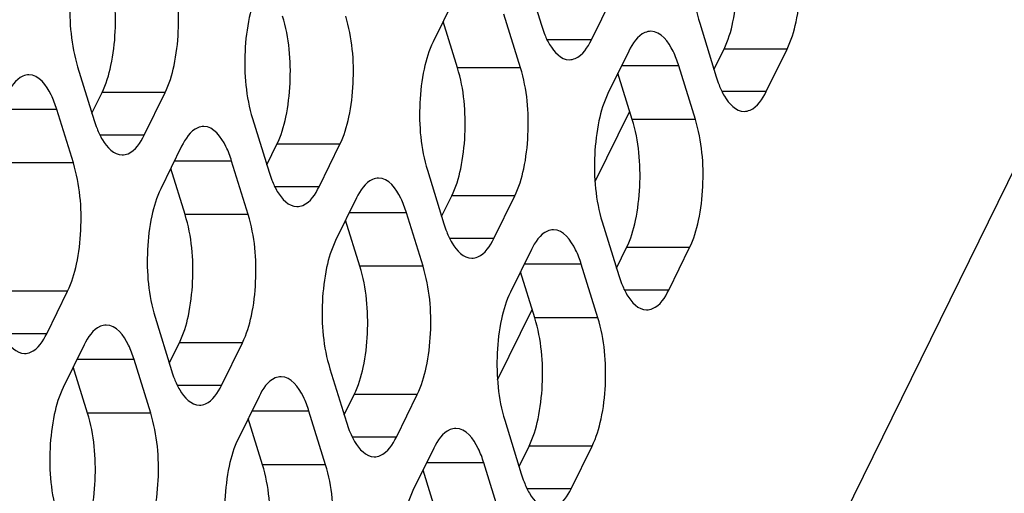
# Model space of a CAD drawing. Header units: millimetres. Extents: x 0 to 420, y 0 to 297.
# Tile 61 of 180: x 210.74 to 217.21, y 59.73 to 62.85. Entities that reach past the tile are written whole.
import ezdxf

# ---------------------------------------------------------------- set-up
doc = ezdxf.new("R2010")
doc.units = ezdxf.units.MM
doc.header["$LTSCALE"] = 23.1
doc.layers.add('ASSI', color=7, linetype='CONTINUOUS')

msp = doc.modelspace()

# ---------------------------------------------------------------- linework, layer by layer
at = {"layer": 'ASSI', "color": 7, "linetype": 'CONTINUOUS'}
for p, q in [((221.016198, 69.487342), (212.150344, 51.420632)), ((214.059614, 63.162444), (214.168544, 62.809947)), ((213.594081, 62.97975), (213.456812, 62.700025)), ((214.496809, 62.712917), (214.634078, 62.992641)), ((213.616798, 62.530222), (213.522782, 62.834458)), ((214.031275, 62.530222), (213.922346, 62.88272)), ((215.208542, 62.822838), (215.317471, 62.470341)), ((214.743008, 62.640144), (214.605739, 62.36042)), ((215.302558, 62.518603), (215.368528, 62.653036)), ((215.645736, 62.373311), (215.783005, 62.653036)), ((211.121172, 62.536274), (211.230102, 62.183777)), ((215.180203, 62.190617), (215.071273, 62.543114)), ((214.765725, 62.190617), (214.671709, 62.494853)), ((211.215188, 62.232038), (211.281158, 62.366471)), ((211.558367, 62.086747), (211.695636, 62.366471)), ((211.092833, 61.904053), (210.983903, 62.25655)), ((214.521457, 61.782676), (214.748693, 62.245734)), ((212.270099, 62.196669), (212.379029, 61.844172)), ((211.804566, 62.013974), (211.667297, 61.73425)), ((212.364115, 61.892433), (212.430085, 62.026866)), ((212.707294, 61.747141), (212.844563, 62.026866)), ((211.827283, 61.564447), (211.733267, 61.868683)), ((212.24176, 61.564447), (212.13283, 61.916944)), ((213.419027, 61.857063), (213.527956, 61.504566)), ((212.953493, 61.674369), (212.816224, 61.394644)), ((213.513042, 61.552827), (213.579013, 61.68726)), ((213.856221, 61.407536), (213.99349, 61.68726)), ((213.390688, 61.224842), (213.281758, 61.577339)), ((212.97621, 61.224842), (212.882194, 61.529077)), ((214.567954, 61.517458), (214.676884, 61.16496)), ((214.66197, 61.213222), (214.72794, 61.347655)), ((215.005148, 61.06793), (215.142417, 61.347655)), ((214.10242, 61.334763), (213.965151, 61.055039)), ((214.539615, 60.885236), (214.430685, 61.237733)), ((214.125137, 60.885236), (214.031121, 61.189472)), ((210.917779, 60.781366), (211.055048, 61.061091)), ((211.629511, 60.891288), (211.738441, 60.538791)), ((213.880869, 60.477295), (214.108105, 60.940353)), ((211.163978, 60.708593), (211.026709, 60.428869)), ((211.723527, 60.587052), (211.789498, 60.721485)), ((212.066706, 60.44176), (212.203975, 60.721485)), ((211.186695, 60.259066), (211.092679, 60.563302)), ((211.601172, 60.259066), (211.492243, 60.611563)), ((212.778439, 60.551682), (212.887368, 60.199185)), ((212.312905, 60.368988), (212.175636, 60.089263)), ((212.872455, 60.247446), (212.938425, 60.381879)), ((213.215633, 60.102155), (213.352902, 60.381879)), ((212.7501, 59.919461), (212.64117, 60.271958)), ((212.335622, 59.919461), (212.241606, 60.223696)), ((213.927366, 60.212077), (214.036296, 59.859579)), ((213.461832, 60.029382), (213.324563, 59.749658)), ((214.021382, 59.907841), (214.087352, 60.042274)), ((214.364561, 59.762549), (214.501829, 60.042274)), ((213.899027, 59.579855), (213.790097, 59.932352)), ((213.484549, 59.579855), (213.390533, 59.884091))]:
    msp.add_line(p, q, dxfattribs=at)
at = {"layer": 'ASSI', "color": 9, "linetype": 'CONTINUOUS'}
for p, q in [((214.496809, 62.712917), (214.206671, 62.712917)), ((215.783005, 62.653036), (215.368528, 62.653036)), ((214.031275, 62.530222), (213.616798, 62.530222)), ((215.071273, 62.543114), (214.695392, 62.543114)), ((215.645736, 62.373311), (215.355599, 62.373311)), ((211.695636, 62.366471), (211.281158, 62.366471)), ((210.983903, 62.25655), (210.608023, 62.25655)), ((215.180203, 62.190617), (214.765725, 62.190617)), ((211.558367, 62.086747), (211.268229, 62.086747)), ((212.844563, 62.026866), (212.430085, 62.026866)), ((211.092833, 61.904053), (210.678356, 61.904053)), ((212.13283, 61.916944), (211.75695, 61.916944)), ((212.707294, 61.747141), (212.417156, 61.747141)), ((213.99349, 61.68726), (213.579013, 61.68726)), ((212.24176, 61.564447), (211.827283, 61.564447)), ((213.281758, 61.577339), (212.905877, 61.577339)), ((213.856221, 61.407536), (213.566084, 61.407536)), ((215.142417, 61.347655), (214.72794, 61.347655)), ((213.390688, 61.224842), (212.97621, 61.224842)), ((214.430685, 61.237733), (214.054804, 61.237733)), ((211.055048, 61.061091), (210.64057, 61.061091)), ((215.005148, 61.06793), (214.715011, 61.06793)), ((214.539615, 60.885236), (214.125137, 60.885236)), ((210.917779, 60.781366), (210.627641, 60.781366)), ((212.203975, 60.721485), (211.789498, 60.721485)), ((211.492243, 60.611563), (211.116362, 60.611563)), ((212.066706, 60.44176), (211.776568, 60.44176)), ((213.352902, 60.381879), (212.938425, 60.381879)), ((211.601172, 60.259066), (211.186695, 60.259066)), ((212.64117, 60.271958), (212.265289, 60.271958)), ((213.215633, 60.102155), (212.925496, 60.102155)), ((214.501829, 60.042274), (214.087352, 60.042274)), ((212.7501, 59.919461), (212.335622, 59.919461)), ((213.790097, 59.932352), (213.414217, 59.932352)), ((214.364561, 59.762549), (214.074423, 59.762549))]:
    msp.add_line(p, q, dxfattribs=at)
at = {"layer": 'ASSI', "color": 7, "linetype": 'CONTINUOUS'}
for centre in [(214.887791, 63.031151), (216.036718, 62.691545), (211.949348, 62.404981), (213.098276, 62.065375), (214.247203, 61.72577), (215.39613, 61.386164), (212.457688, 60.759994), (213.606615, 60.420389), (214.755542, 60.080783)]:
    msp.add_arc(centre, 0.752494, 197.0952528, 201.3642162, dxfattribs=at)
for points, knots in [([(215.246327, 63.665801), (215.218717, 63.609537), (215.178763, 63.476099), (215.1461, 63.192444), (215.164816, 62.964334), (215.208542, 62.822838)], [0, 0, 0, 0, 0.21941541, 0.48151876, 1, 1, 1, 1]), ([(215.368528, 62.653036), (215.396138, 62.709299), (215.436091, 62.842738), (215.468754, 63.126393), (215.450039, 63.354502), (215.406313, 63.495998)], [0, 0, 0, 0, 0.21941541, 0.48151876, 1, 1, 1, 1]), ([(215.783005, 62.653036), (215.810615, 62.709299), (215.850569, 62.842738), (215.883232, 63.126393), (215.864516, 63.354502), (215.820791, 63.495998)], [0, 0, 0, 0, 0.21941541, 0.48151876, 1, 1, 1, 1]), ([(211.158957, 63.379236), (211.131347, 63.322973), (211.091394, 63.189534), (211.058731, 62.905879), (211.077447, 62.67777), (211.121172, 62.536274)], [0, 0, 0, 0, 0.21941541, 0.48151876, 1, 1, 1, 1]), ([(211.281158, 62.366471), (211.308769, 62.422735), (211.348722, 62.556173), (211.381385, 62.839828), (211.362669, 63.067938), (211.318944, 63.209434)], [0, 0, 0, 0, 0.21941541, 0.48151876, 1, 1, 1, 1]), ([(211.695636, 62.366471), (211.723246, 62.422735), (211.763199, 62.556173), (211.795862, 62.839828), (211.777146, 63.067938), (211.733421, 63.209434)], [0, 0, 0, 0, 0.21941541, 0.48151876, 1, 1, 1, 1]), ([(212.307885, 63.039631), (212.280274, 62.983367), (212.240321, 62.849929), (212.207658, 62.566274), (212.226374, 62.338164), (212.270099, 62.196669)], [0, 0, 0, 0, 0.21941541, 0.48151876, 1, 1, 1, 1]), ([(212.430085, 62.026866), (212.457696, 62.08313), (212.497649, 62.216568), (212.530312, 62.500223), (212.511596, 62.728332), (212.467871, 62.869828)], [0, 0, 0, 0, 0.21941541, 0.48151876, 1, 1, 1, 1]), ([(212.844563, 62.026866), (212.872173, 62.08313), (212.912127, 62.216568), (212.944789, 62.500223), (212.926074, 62.728332), (212.882348, 62.869828)], [0, 0, 0, 0, 0.21941541, 0.48151876, 1, 1, 1, 1]), ([(214.888144, 62.770139), (214.874856, 62.770138), (214.807395, 62.753676), (214.766709, 62.688442), (214.743008, 62.640144)], [0, 0, 0, 0, 0.19807466, 1, 1, 1, 1]), ([(215.071273, 62.543114), (215.061199, 62.575714), (215.029338, 62.664643), (214.953688, 62.770144), (214.888144, 62.770139)], [0, 0, 0, 0, 0.34235998, 1, 1, 1, 1]), ([(213.456812, 62.700025), (213.429202, 62.643761), (213.389248, 62.510323), (213.356585, 62.226668), (213.375301, 61.998559), (213.419027, 61.857063)], [0, 0, 0, 0, 0.21941541, 0.48151876, 1, 1, 1, 1]), ([(214.187006, 62.757021), (214.197006, 62.731559), (214.22888, 62.659687), (214.297179, 62.582918), (214.351673, 62.582922)], [0, 0, 0, 0, 0.33421878, 1, 1, 1, 1]), ([(214.351673, 62.582922), (214.364961, 62.582923), (214.432422, 62.599385), (214.473108, 62.664619), (214.496809, 62.712917)], [0, 0, 0, 0, 0.19807466, 1, 1, 1, 1]), ([(213.579013, 61.68726), (213.606623, 61.743524), (213.646576, 61.876962), (213.679239, 62.160617), (213.660523, 62.388727), (213.616798, 62.530222)], [0, 0, 0, 0, 0.21941541, 0.48151876, 1, 1, 1, 1]), ([(213.99349, 61.68726), (214.0211, 61.743524), (214.061054, 61.876962), (214.093717, 62.160617), (214.075001, 62.388727), (214.031275, 62.530222)], [0, 0, 0, 0, 0.21941541, 0.48151876, 1, 1, 1, 1]), ([(210.800775, 62.483575), (210.787487, 62.483574), (210.720026, 62.467112), (210.679339, 62.401878), (210.655638, 62.35358)], [0, 0, 0, 0, 0.19807466, 1, 1, 1, 1]), ([(210.983903, 62.25655), (210.973829, 62.28915), (210.941969, 62.378078), (210.866318, 62.48358), (210.800775, 62.483575)], [0, 0, 0, 0, 0.34235998, 1, 1, 1, 1]), ([(215.335933, 62.417415), (215.345933, 62.391953), (215.377807, 62.320081), (215.446106, 62.243312), (215.5006, 62.243316)], [0, 0, 0, 0, 0.33421878, 1, 1, 1, 1]), ([(215.5006, 62.243316), (215.513888, 62.243317), (215.581349, 62.25978), (215.622035, 62.325014), (215.645736, 62.373311)], [0, 0, 0, 0, 0.19807466, 1, 1, 1, 1]), ([(214.605739, 62.36042), (214.578129, 62.304156), (214.538175, 62.170718), (214.505512, 61.887063), (214.524228, 61.658953), (214.567954, 61.517458)], [0, 0, 0, 0, 0.21941541, 0.48151876, 1, 1, 1, 1]), ([(214.72794, 61.347655), (214.75555, 61.403918), (214.795504, 61.537357), (214.828166, 61.821012), (214.809451, 62.049121), (214.765725, 62.190617)], [0, 0, 0, 0, 0.21941541, 0.48151876, 1, 1, 1, 1]), ([(215.142417, 61.347655), (215.170028, 61.403918), (215.209981, 61.537357), (215.242644, 61.821012), (215.223928, 62.049121), (215.180203, 62.190617)], [0, 0, 0, 0, 0.21941541, 0.48151876, 1, 1, 1, 1]), ([(211.248564, 62.130851), (211.258564, 62.105389), (211.290437, 62.033517), (211.358737, 61.956748), (211.41323, 61.956752)], [0, 0, 0, 0, 0.33421878, 1, 1, 1, 1]), ([(211.949702, 62.143969), (211.936414, 62.143968), (211.868953, 62.127506), (211.828267, 62.062272), (211.804566, 62.013974)], [0, 0, 0, 0, 0.19807466, 1, 1, 1, 1]), ([(212.13283, 61.916944), (212.122756, 61.949544), (212.090896, 62.038473), (212.015245, 62.143974), (211.949702, 62.143969)], [0, 0, 0, 0, 0.34235998, 1, 1, 1, 1]), ([(211.41323, 61.956752), (211.426519, 61.956753), (211.493979, 61.973215), (211.534666, 62.038449), (211.558367, 62.086747)], [0, 0, 0, 0, 0.19807466, 1, 1, 1, 1]), ([(211.055048, 61.061091), (211.082658, 61.117354), (211.122612, 61.250792), (211.155274, 61.534447), (211.136559, 61.762557), (211.092833, 61.904053)], [0, 0, 0, 0, 0.21941541, 0.48151876, 1, 1, 1, 1]), ([(212.397491, 61.791246), (212.407491, 61.765784), (212.439365, 61.693911), (212.507664, 61.617142), (212.562157, 61.617146)], [0, 0, 0, 0, 0.33421878, 1, 1, 1, 1]), ([(213.098629, 61.804364), (213.085341, 61.804363), (213.01788, 61.7879), (212.977194, 61.722666), (212.953493, 61.674369)], [0, 0, 0, 0, 0.19807466, 1, 1, 1, 1]), ([(213.281758, 61.577339), (213.271684, 61.609939), (213.239823, 61.698867), (213.164173, 61.804369), (213.098629, 61.804364)], [0, 0, 0, 0, 0.34235998, 1, 1, 1, 1]), ([(211.667297, 61.73425), (211.639686, 61.677986), (211.599733, 61.544548), (211.56707, 61.260893), (211.585786, 61.032783), (211.629511, 60.891288)], [0, 0, 0, 0, 0.21941541, 0.48151876, 1, 1, 1, 1]), ([(212.562157, 61.617146), (212.575446, 61.617147), (212.642907, 61.63361), (212.683593, 61.698844), (212.707294, 61.747141)], [0, 0, 0, 0, 0.19807466, 1, 1, 1, 1]), ([(211.789498, 60.721485), (211.817108, 60.777749), (211.857061, 60.911187), (211.889724, 61.194842), (211.871008, 61.422951), (211.827283, 61.564447)], [0, 0, 0, 0, 0.21941541, 0.48151876, 1, 1, 1, 1]), ([(212.203975, 60.721485), (212.231585, 60.777749), (212.271539, 60.911187), (212.304202, 61.194842), (212.285486, 61.422951), (212.24176, 61.564447)], [0, 0, 0, 0, 0.21941541, 0.48151876, 1, 1, 1, 1]), ([(213.546418, 61.45164), (213.556418, 61.426178), (213.588292, 61.354306), (213.656591, 61.277537), (213.711085, 61.277541)], [0, 0, 0, 0, 0.33421878, 1, 1, 1, 1]), ([(213.711085, 61.277541), (213.724373, 61.277542), (213.791834, 61.294004), (213.83252, 61.359238), (213.856221, 61.407536)], [0, 0, 0, 0, 0.19807466, 1, 1, 1, 1]), ([(214.247557, 61.464758), (214.234268, 61.464757), (214.166807, 61.448295), (214.126121, 61.383061), (214.10242, 61.334763)], [0, 0, 0, 0, 0.19807466, 1, 1, 1, 1]), ([(214.430685, 61.237733), (214.420611, 61.270333), (214.38875, 61.359262), (214.3131, 61.464763), (214.247557, 61.464758)], [0, 0, 0, 0, 0.34235998, 1, 1, 1, 1]), ([(212.816224, 61.394644), (212.788614, 61.338381), (212.74866, 61.204942), (212.715997, 60.921287), (212.734713, 60.693178), (212.778439, 60.551682)], [0, 0, 0, 0, 0.21941541, 0.48151876, 1, 1, 1, 1]), ([(212.938425, 60.381879), (212.966035, 60.438143), (213.005988, 60.571581), (213.038651, 60.855236), (213.019936, 61.083346), (212.97621, 61.224842)], [0, 0, 0, 0, 0.21941541, 0.48151876, 1, 1, 1, 1]), ([(213.352902, 60.381879), (213.380512, 60.438143), (213.420466, 60.571581), (213.453129, 60.855236), (213.434413, 61.083346), (213.390688, 61.224842)], [0, 0, 0, 0, 0.21941541, 0.48151876, 1, 1, 1, 1]), ([(214.695345, 61.112034), (214.705346, 61.086572), (214.737219, 61.0147), (214.805518, 60.937931), (214.860012, 60.937935)], [0, 0, 0, 0, 0.33421878, 1, 1, 1, 1]), ([(213.965151, 61.055039), (213.937541, 60.998775), (213.897587, 60.865337), (213.864925, 60.581682), (213.88364, 60.353572), (213.927366, 60.212077)], [0, 0, 0, 0, 0.21941541, 0.48151876, 1, 1, 1, 1]), ([(214.860012, 60.937935), (214.8733, 60.937936), (214.940761, 60.954399), (214.981447, 61.019633), (215.005148, 61.06793)], [0, 0, 0, 0, 0.19807466, 1, 1, 1, 1]), ([(214.087352, 60.042274), (214.114962, 60.098538), (214.154916, 60.231976), (214.187579, 60.515631), (214.168863, 60.74374), (214.125137, 60.885236)], [0, 0, 0, 0, 0.21941541, 0.48151876, 1, 1, 1, 1]), ([(214.501829, 60.042274), (214.52944, 60.098538), (214.569393, 60.231976), (214.602056, 60.515631), (214.58334, 60.74374), (214.539615, 60.885236)], [0, 0, 0, 0, 0.21941541, 0.48151876, 1, 1, 1, 1]), ([(210.607976, 60.82547), (210.617976, 60.800008), (210.64985, 60.728136), (210.718149, 60.651367), (210.772642, 60.651371)], [0, 0, 0, 0, 0.33421878, 1, 1, 1, 1]), ([(211.309114, 60.838589), (211.295826, 60.838588), (211.228365, 60.822125), (211.187679, 60.756891), (211.163978, 60.708593)], [0, 0, 0, 0, 0.19807466, 1, 1, 1, 1]), ([(211.492243, 60.611563), (211.482168, 60.644163), (211.450308, 60.733092), (211.374658, 60.838593), (211.309114, 60.838589)], [0, 0, 0, 0, 0.34235998, 1, 1, 1, 1]), ([(210.772642, 60.651371), (210.785931, 60.651372), (210.853391, 60.667834), (210.894078, 60.733068), (210.917779, 60.781366)], [0, 0, 0, 0, 0.19807466, 1, 1, 1, 1]), ([(212.458041, 60.498983), (212.444753, 60.498982), (212.377292, 60.48252), (212.336606, 60.417285), (212.312905, 60.368988)], [0, 0, 0, 0, 0.19807466, 1, 1, 1, 1]), ([(212.64117, 60.271958), (212.631096, 60.304558), (212.599235, 60.393486), (212.523585, 60.498988), (212.458041, 60.498983)], [0, 0, 0, 0, 0.34235998, 1, 1, 1, 1]), ([(211.756903, 60.485865), (211.766903, 60.460403), (211.798777, 60.38853), (211.867076, 60.311761), (211.92157, 60.311765)], [0, 0, 0, 0, 0.33421878, 1, 1, 1, 1]), ([(211.92157, 60.311765), (211.934858, 60.311766), (212.002319, 60.328229), (212.043005, 60.393463), (212.066706, 60.44176)], [0, 0, 0, 0, 0.19807466, 1, 1, 1, 1]), ([(211.026709, 60.428869), (210.999099, 60.372605), (210.959145, 60.239167), (210.926482, 59.955512), (210.945198, 59.727402), (210.988923, 59.585907)], [0, 0, 0, 0, 0.21941541, 0.48151876, 1, 1, 1, 1]), ([(211.14891, 59.416104), (211.17652, 59.472368), (211.216473, 59.605806), (211.249136, 59.889461), (211.23042, 60.117571), (211.186695, 60.259066)], [0, 0, 0, 0, 0.21941541, 0.48151876, 1, 1, 1, 1]), ([(211.563387, 59.416104), (211.590997, 59.472368), (211.630951, 59.605806), (211.663614, 59.889461), (211.644898, 60.117571), (211.601172, 60.259066)], [0, 0, 0, 0, 0.21941541, 0.48151876, 1, 1, 1, 1]), ([(212.90583, 60.146259), (212.91583, 60.120797), (212.947704, 60.048925), (213.016003, 59.972156), (213.070497, 59.97216)], [0, 0, 0, 0, 0.33421878, 1, 1, 1, 1]), ([(213.606969, 60.159377), (213.59368, 60.159376), (213.52622, 60.142914), (213.485533, 60.07768), (213.461832, 60.029382)], [0, 0, 0, 0, 0.19807466, 1, 1, 1, 1]), ([(213.790097, 59.932352), (213.780023, 59.964952), (213.748162, 60.053881), (213.672512, 60.159382), (213.606969, 60.159377)], [0, 0, 0, 0, 0.34235998, 1, 1, 1, 1]), ([(212.175636, 60.089263), (212.148026, 60.033), (212.108072, 59.899561), (212.075409, 59.615906), (212.094125, 59.387797), (212.137851, 59.246301)], [0, 0, 0, 0, 0.21941541, 0.48151876, 1, 1, 1, 1]), ([(213.070497, 59.97216), (213.083785, 59.972161), (213.151246, 59.988623), (213.191932, 60.053857), (213.215633, 60.102155)], [0, 0, 0, 0, 0.19807466, 1, 1, 1, 1]), ([(212.297837, 59.076498), (212.325447, 59.132762), (212.365401, 59.2662), (212.398063, 59.549855), (212.379348, 59.777965), (212.335622, 59.919461)], [0, 0, 0, 0, 0.21941541, 0.48151876, 1, 1, 1, 1]), ([(212.712314, 59.076498), (212.739925, 59.132762), (212.779878, 59.2662), (212.812541, 59.549855), (212.793825, 59.777965), (212.7501, 59.919461)], [0, 0, 0, 0, 0.21941541, 0.48151876, 1, 1, 1, 1]), ([(214.054757, 59.806654), (214.064758, 59.781191), (214.096631, 59.709319), (214.16493, 59.63255), (214.219424, 59.632554)], [0, 0, 0, 0, 0.33421878, 1, 1, 1, 1]), ([(213.324563, 59.749658), (213.296953, 59.693394), (213.256999, 59.559956), (213.224337, 59.276301), (213.243052, 59.048191), (213.286778, 58.906696)], [0, 0, 0, 0, 0.21941541, 0.48151876, 1, 1, 1, 1]), ([(214.219424, 59.632554), (214.232712, 59.632555), (214.300173, 59.649018), (214.34086, 59.714252), (214.364561, 59.762549)], [0, 0, 0, 0, 0.19807466, 1, 1, 1, 1])]:
    msp.add_open_spline(points, degree=3, knots=knots, dxfattribs=at)

doc.saveas('drawing.dxf')
